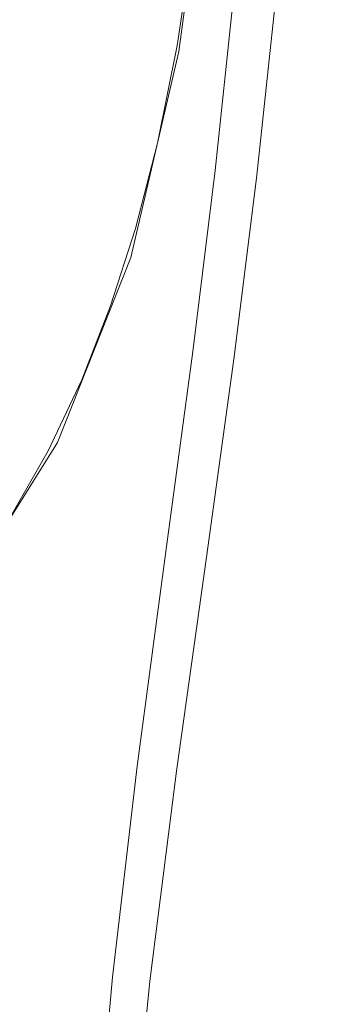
# Model space of a CAD drawing. Header units: millimetres. Extents: x 3925 to 5043, y -86 to 778.
# Tile 13 of 25: x 4327 to 4336, y 319 to 348. Entities that reach past the tile are written whole.
import ezdxf

# ---------------------------------------------------------------- set-up
doc = ezdxf.new("R2010")
doc.units = ezdxf.units.MM
doc.header["$LTSCALE"] = 46.255
doc.layers.add('H30K-FRONT-CDXF_CONTINUOUS_LINE', color=7, linetype='CONTINUOUS')
doc.layers.add('H30K-TOP-COVDXF_CONTINUOUS_LINE', color=7, linetype='CONTINUOUS')

msp = doc.modelspace()

# ---------------------------------------------------------------- linework, layer by layer
at = {"layer": 'H30K-FRONT-CDXF_CONTINUOUS_LINE', "color": 7, "linetype": 'Continuous', "lineweight": 0}
for points in [[(4331.6075, 346.9403), (4332.1012, 350.1975), (4332.51, 353.8369), (4332.8385, 357.7299), (4333.1006, 361.8143), (4333.3095, 366.0747), (4333.4793, 370.567), (4333.6284, 375.425), (4333.7699, 380.8004)], [(4325.5204, 331.5365), (4326.77, 333.3132), (4327.8873, 335.255), (4328.8587, 337.3099), (4329.6902, 339.4363), (4330.4068, 341.6694), (4331.042, 344.1288), (4331.6075, 346.9403)]]:
    msp.add_lwpolyline(points, dxfattribs=at)
at = {"layer": 'H30K-TOP-COVDXF_CONTINUOUS_LINE', "color": 7, "linetype": 'Continuous', "lineweight": 0}
msp.add_line((4328.1567, 335.5009), (4325.5834, 331.3919), dxfattribs=at)
for points in [[(4333.8319, 382.4352), (4333.6295, 374.2614), (4333.3846, 366.9453), (4333.0573, 360.0431), (4332.5167, 353.1307), (4331.6609, 346.7737), (4330.272, 340.8335), (4328.1567, 335.5009)], [(4334.4851, 382.2148), (4334.466, 380.5913), (4334.4469, 378.9203), (4334.4252, 377.0646), (4334.3992, 374.9825), (4334.3667, 372.6486), (4334.3249, 370.0751), (4334.2686, 367.2584), (4334.1877, 364.1522), (4334.0659, 360.6987), (4333.8803, 356.8693), (4333.6051, 352.6797), (4333.218, 348.1642), (4332.7054, 343.3386), (4332.0579, 338.1189), (4331.2798, 332.3541), (4330.4538, 326.1691), (4329.7426, 320.0837), (4329.2472, 314.5312), (4328.9604, 309.5643), (4328.8448, 305.1012)], [(4335.6815, 380.5733), (4335.6294, 377.0473), (4335.5978, 374.9648), (4335.5606, 372.6301), (4335.5156, 370.0546), (4335.4582, 367.2338), (4335.379, 364.1203), (4335.2613, 360.6547), (4335.0814, 356.8077), (4334.8115, 352.5953), (4334.427, 348.0544), (4333.912, 343.2047), (4333.2549, 337.967), (4332.4549, 332.1966), (4331.588, 326.0246), (4330.82, 319.9699), (4330.2694, 314.4557), (4329.9463, 309.527), (4329.8203, 305.1009)]]:
    msp.add_lwpolyline(points, dxfattribs=at)

doc.saveas('drawing.dxf')
